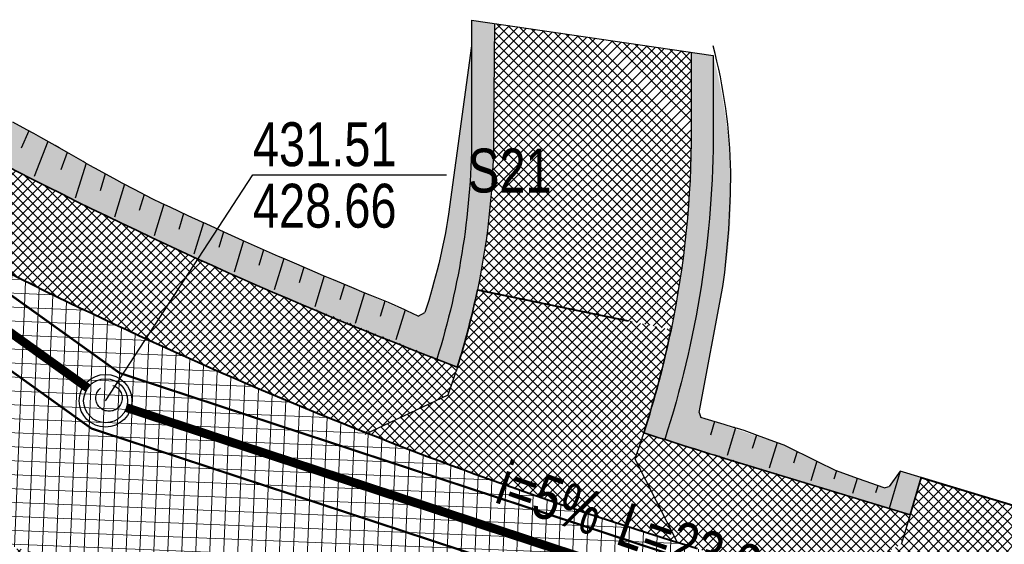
# Model space of a CAD drawing. Header units: metres. Extents: x 7331444 to 14836576, y 5479641 to 11132379.
# Tile 6 of 53: x 7417952 to 7417975, y 5566122 to 5566134. Entities that reach past the tile are written whole.
import ezdxf
from ezdxf.enums import TextEntityAlignment as Align

# ---------------------------------------------------------------- set-up
doc = ezdxf.new("R2010")
doc.units = ezdxf.units.M
for name, pattern in [('1.5_0.5', [2, 1.5, -0.5]), ('ACAD_ISO02W100', [15, 12, -3]), ('DASHED', [0.75, 0.5, -0.25])]:
    doc.linetypes.add(name, pattern=pattern)
for name, color, linetype, lineweight in [('$Koncepcja', 10, 'Continuous', 35), ('$Wymiarowanie', 7, 'Continuous', 9), ('projekt KS', 44, 'Continuous', 30)]:
    doc.layers.add(name, color=color, linetype=linetype, lineweight=lineweight)
for name, color, linetype in [('$ODNOŚNIKI', 7, 'Continuous'), ('$wysarzenie', 7, 'Continuous'), ('C-DROGI-KORYTARZE', 7, 'Continuous'), ('Zakres', 7, 'Continuous')]:
    doc.layers.add(name, color=color, linetype=linetype)

# ---------------------------------------------------------------- blocks, each defined once
blk = doc.blocks.new('droga Potiebni')
at = {"layer": '$Koncepcja', "lineweight": 9, "transparency": 33554610}
h = blk.add_hatch(dxfattribs=at)
h.set_pattern_fill('ANSI37', color=253, scale=0.05)
h.set_pattern_definition([(45, (0, 0), (-0.1122532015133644, 0.1122532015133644), []), (135, (0, 0), (-0.1122532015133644, -0.1122532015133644), [])])
h.paths.add_polyline_path([(7418342.136191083, 5566068.521620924), (7418341.406388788, 5566067.771159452), (7418358.945224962, 5566067.782246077), (7418358.944750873, 5566068.532245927)])
edge = h.paths.add_edge_path()
edge.add_line((7418225.188944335, 5566066.654371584), (7418224.479174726, 5566065.879449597))
edge.add_line((7418224.479174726, 5566065.879449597), (7418271.463018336, 5566067.499672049))
edge.add_arc((7418285.145300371, 5565670.735509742), 397.0000067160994, 90.03621774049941, 91.97504351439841, ccw=False)
edge.add_line((7418284.894349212, 5566067.735437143), (7418335.299169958, 5566067.767298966))
edge.add_line((7418335.299169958, 5566067.767298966), (7418334.523200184, 5566068.516808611))
edge.add_line((7418334.523200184, 5566068.516808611), (7418284.893875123, 5566068.485436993))
edge.add_arc((7418285.145300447, 5565670.735505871), 397.7500105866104, 90.03621775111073, 91.975043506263)
edge.add_line((7418271.437170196, 5566068.249226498), (7418225.188944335, 5566066.654371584))
h.paths.add_polyline_path([(7418186.852285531, 5566065.332344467), (7418186.135887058, 5566064.550185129), (7418218.406082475, 5566065.670021), (7418217.611284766, 5566066.393058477)])
edge = h.paths.add_edge_path()
edge.add_line((7418145.709186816, 5566065.964820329), (7418144.84892375, 5566065.31860538))
edge.add_arc((7418165.883506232, 5566226.955687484), 162.9999999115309, 262.5855022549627, 271.9750435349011)
edge.add_line((7418171.501168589, 5566064.052520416), (7418180.069423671, 5566064.347993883))
edge.add_line((7418180.069423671, 5566064.347993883), (7418179.274625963, 5566065.07103136))
edge.add_line((7418179.274625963, 5566065.07103136), (7418171.475320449, 5566064.802074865))
edge.add_arc((7418165.883506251, 5566226.955687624), 162.2500000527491, 262.8573018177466, 271.97504352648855, ccw=False)
edge = h.paths.add_edge_path()
edge.add_line((7418092.703852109, 5566079.447643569), (7418099.899301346, 5566077.302837))
edge.add_line((7418099.899301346, 5566077.302837), (7418098.952632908, 5566076.806415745))
edge.add_line((7418098.952632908, 5566076.806415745), (7418100.676673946, 5566076.293585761))
edge.add_line((7418100.676673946, 5566076.293585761), (7418100.151921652, 5566077.227536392))
edge.add_line((7418100.151921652, 5566077.227536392), (7418107.355813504, 5566075.080213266))
edge.add_line((7418107.355813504, 5566075.080213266), (7418106.414771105, 5566074.586742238))
edge.add_line((7418106.414771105, 5566074.586742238), (7418119.410269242, 5566070.721125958))
edge.add_arc((7418165.883502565, 5566226.955674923), 162.9999868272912, 253.4344634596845, 254.1244864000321)
edge.add_line((7418121.295153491, 5566070.172784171), (7418120.76378477, 5566071.105524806))
edge.add_arc((7418125.781728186, 5566090.312614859), 19.85175217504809, 251.929895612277, 255.35846495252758, ccw=False)
edge.add_line((7418119.624103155, 5566071.439996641), (7418092.703852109, 5566079.447643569))
h.paths.add_polyline_path([(7418085.553761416, 5566081.574496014), (7418084.601663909, 5566081.075227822), (7418093.231720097, 5566078.508147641), (7418092.703852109, 5566079.447643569)])
h.paths.add_polyline_path([(7417955.25261023, 5566119.894205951), (7417954.731849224, 5566120.837222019), (7417952.072061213, 5566121.648727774), (7417950.917479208, 5566121.21686165)])
h.paths.add_polyline_path([(7417973.248931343, 5566114.415681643), (7417972.71968353, 5566115.349103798), (7417961.914985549, 5566118.645635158), (7417960.986873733, 5566118.167611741)])
h.paths.add_polyline_path([(7418004.335007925, 5566104.951195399), (7418003.833081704, 5566105.882974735), (7418000.350337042, 5566106.918945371), (7417979.939159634, 5566113.14642961), (7417978.998199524, 5566112.661788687), (7418000.133984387, 5566106.200823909)])
h.paths.add_polyline_path([(7418034.141393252, 5566096.105240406), (7418033.627149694, 5566097.02048766), (7418011.033960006, 5566103.741015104), (7418010.106381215, 5566103.254604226)])
h.paths.add_polyline_path([(7418049.982115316, 5566091.373093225), (7418049.44811808, 5566092.323497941), (7418040.828027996, 5566094.878528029), (7418039.903389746, 5566094.393659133)])
h.paths.add_polyline_path([(7418056.655125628, 5566090.170629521), (7418055.730487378, 5566089.685760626), (7418078.880751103, 5566082.776959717), (7418078.352883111, 5566083.716455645)])
edge = h.paths.add_edge_path()
edge.add_line((7417934.69042922, 5566226.177766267), (7417935.405242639, 5566226.953943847))
edge.add_arc((7417338.293490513, 5566199.336974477), 597.7500661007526, 2.648095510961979, 3.15946188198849)
edge.add_line((7417935.134982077, 5566232.282011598), (7417934.182876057, 5566249.584045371))
edge.add_line((7417934.182876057, 5566249.584045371), (7417933.434009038, 5566249.542836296))
edge.add_line((7417933.434009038, 5566249.542836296), (7417934.38612207, 5566232.240675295))
edge.add_arc((7417321.434714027, 5566198.43656751), 613.8828441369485, 2.590062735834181, 3.1566493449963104, ccw=False)
edge = h.paths.add_edge_path()
edge.add_line((7417935.291440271, 5566199.782434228), (7417936.0442969, 5566200.525805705))
edge.add_arc((7417365.660591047, 5566199.484340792), 570.3846566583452, 0.1046163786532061, 2.007149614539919)
edge.add_line((7417935.695296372, 5566219.461609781), (7417934.929794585, 5566220.174430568))
edge.add_arc((7417344.818711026, 5566199.50978982), 590.4727921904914, 0.02645570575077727, 2.0055767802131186, ccw=False)
edge = h.paths.add_edge_path()
edge.add_line((7417934.64721982, 5566145.274781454), (7417935.404415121, 5566146.082126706))
edge.add_line((7417935.404415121, 5566146.082126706), (7417935.994058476, 5566191.644613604))
edge.add_arc((7417913.758307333, 5566192.052268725), 22.23948766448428, 358.9496958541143, 362.5098428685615)
edge.add_line((7417935.976460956, 5566193.026158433), (7417935.267433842, 5566193.752194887))
edge.add_arc((7417338.29364139, 5566199.336976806), 596.9999151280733, 359.2626479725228, 359.464004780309, ccw=False)
edge.add_line((7417935.244120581, 5566191.654265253), (7417934.64721982, 5566145.274781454))
edge = h.paths.add_edge_path()
edge.add_line((7417935.859142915, 5566138.591439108), (7417934.931456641, 5566139.461500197))
edge.add_arc((7417957.622651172, 5566143.217787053), 23.00000000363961, 189.3994690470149, 238.5827673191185)
edge.add_line((7417945.633525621, 5566123.589723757), (7417945.137462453, 5566124.800877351))
edge.add_arc((7417957.62166217, 5566143.21679123), 22.24862077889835, 191.9989567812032, 235.866544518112, ccw=False)
h = blk.add_hatch(dxfattribs=at)
h.set_pattern_fill('ANSI37', color=253, scale=0.05)
h.set_pattern_definition([(45, (7418366.502168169, 5566070.787023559), (-0.1122532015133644, 0.1122532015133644), []), (135, (7418366.502168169, 5566070.787023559), (-0.1122532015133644, -0.1122532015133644), [])])
edge = h.paths.add_edge_path()
edge.add_line((7418126.193701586, 5566076.50210066), (7418126.028718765, 5566075.88403812))
edge.add_line((7418126.028718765, 5566075.88403812), (7418127.091665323, 5566074.049652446))
edge.add_arc((7418205.227787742, 5566388.18051369), 323.7027210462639, 256.0318580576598, 256.5401508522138)
edge.add_line((7418129.88147859, 5566073.368847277), (7418131.634956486, 5566074.505029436))
edge.add_line((7418131.634956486, 5566074.505029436), (7418131.76408197, 5566075.142562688))
edge.add_arc((7418166.195316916, 5566228.307697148), 156.9874783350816, 255.23781033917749, 257.3306262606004, ccw=False)
h.paths.add_polyline_path([(7418104.420617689, 5566082.900360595), (7418104.23507018, 5566082.277434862), (7418105.244155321, 5566080.412292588), (7418119.886141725, 5566076.056915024), (7418121.688969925, 5566077.074645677), (7418121.860701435, 5566077.717990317)])
h.paths.add_polyline_path([(7418075.935844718, 5566091.373388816), (7418075.734598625, 5566090.696836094), (7418076.716432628, 5566088.898094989), (7418091.40253502, 5566084.529594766), (7418093.268481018, 5566085.539508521), (7418093.4540364, 5566086.162460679)])
h.paths.add_polyline_path([(7418036.681386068, 5566103.049945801), (7418036.493178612, 5566102.417226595), (7418037.506104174, 5566100.561525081), (7418069.616051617, 5566091.010160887), (7418071.421374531, 5566091.97983957), (7418071.622620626, 5566092.656392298)])
h.paths.add_polyline_path([(7418006.780740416, 5566111.944528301), (7418006.595310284, 5566111.321145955), (7418007.608235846, 5566109.465444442), (7418030.317462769, 5566102.699844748), (7418032.179954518, 5566103.70023007), (7418032.324180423, 5566104.346031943)])
h.paths.add_polyline_path([(7417977.523674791, 5566118.588184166), (7417978.066085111, 5566118.423066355), (7418000.419594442, 5566111.603764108), (7418002.28208619, 5566112.604149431), (7418002.467408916, 5566113.227170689), (7417976.684746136, 5566121.091984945), (7417976.490881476, 5566120.444608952)])
h.paths.add_polyline_path([(7417966.316046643, 5566124.275538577), (7417966.115415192, 5566123.679005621), (7417967.077260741, 5566121.776605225), (7417967.843322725, 5566121.541686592), (7417969.860948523, 5566120.926176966), (7417970.329594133, 5566120.783110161), (7417972.179284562, 5566121.73307414), (7417972.380658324, 5566122.405169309)])
edge = h.paths.add_edge_path()
edge.add_line((7417960.017704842, 5566124.260774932), (7417961.855259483, 5566125.128517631))
edge.add_line((7417961.855259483, 5566125.128517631), (7417962.070148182, 5566125.772379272))
edge.add_line((7417962.070148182, 5566125.772379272), (7417957.805658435, 5566127.502725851))
edge.add_arc((7417996.717851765, 5566217.282811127), 97.85000000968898, 242.1726807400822, 246.56728317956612, ccw=False)
edge.add_arc((7417957.625297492, 5566143.219720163), 14.10294496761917, 190.1287739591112, 242.1668389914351, ccw=False)
edge.add_arc((7418040.068907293, 5566157.937750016), 97.849999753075, 179.2629770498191, 190.1229322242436, ccw=False)
edge.add_line((7417942.227003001, 5566159.19640654), (7417942.647062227, 5566191.840309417))
edge.add_arc((7417338.299895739, 5566199.337098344), 604.3936626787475, 359.2892953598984, 360.8237091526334)
edge.add_line((7417942.631100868, 5566208.025826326), (7417940.481320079, 5566207.994917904))
edge.add_arc((7417338.293559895, 5566199.33697791), 602.2499966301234, -0.7106499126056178, 0.8237119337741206, ccw=False)
edge.add_line((7417940.497232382, 5566191.867353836), (7417940.077188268, 5566159.224636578))
edge.add_arc((7418040.068907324, 5566157.937750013), 99.99999978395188, 179.2626479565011, 190.1229322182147)
edge.add_arc((7417957.6231303, 5566143.218137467), 16.25053326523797, 190.1238515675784, 242.2371733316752)
edge.add_arc((7417995.526063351, 5566214.688358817), 97.14932553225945, 242.0909433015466, 248.5614657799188)
edge = h.paths.add_edge_path()
edge.add_line((7418315.601277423, 5566075.154849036), (7418315.6016883, 5566074.504849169))
edge.add_line((7418315.6016883, 5566074.504849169), (7418317.102636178, 5566073.005797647))
edge.add_line((7418317.102636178, 5566073.005797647), (7418360.357815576, 5566073.033140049))
edge.add_arc((7418360.354022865, 5566079.033138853), 6.000000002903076, 270.0362177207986, 360.4009435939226)
edge.add_line((7418366.353875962, 5566079.075125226), (7418366.279309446, 5566089.7306798))
edge.add_line((7418366.279309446, 5566089.7306798), (7418364.255086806, 5566089.7306798))
edge.add_line((7418364.255086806, 5566089.7306798), (7418364.351359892, 5566079.017410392))
edge.add_arc((7418360.551513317, 5566078.983263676), 3.799999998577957, -89.96378230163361, 0.5148655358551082, ccw=False)
edge.add_line((7418360.553915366, 5566075.183264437), (7418315.601277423, 5566075.154849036))
h.paths.add_polyline_path([(7418282.662164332, 5566075.127874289), (7418282.67155895, 5566074.477707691), (7418284.193110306, 5566072.984389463), (7418309.602637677, 5566073.001056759), (7418311.1016892, 5566074.502004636), (7418311.101278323, 5566075.152004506)])
edge = h.paths.add_edge_path()
edge.add_line((7418260.677983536, 5566074.532170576), (7418260.701322, 5566073.893972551))
edge.add_line((7418260.701322, 5566073.893972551), (7418262.25513735, 5566072.449791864))
edge.add_line((7418262.25513735, 5566072.449791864), (7418271.28208129, 5566072.746553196))
edge.add_arc((7418285.145299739, 5565670.735532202), 402.2499842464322, 91.20311347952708, 91.97504354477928, ccw=False)
edge.add_line((7418276.699358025, 5566072.896838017), (7418278.172028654, 5566074.412691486))
edge.add_line((7418278.172028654, 5566074.412691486), (7418278.159943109, 5566075.059325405))
edge.add_arc((7418281.852594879, 5565771.190614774), 303.891146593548, 90.69623143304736, 92.00735069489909)
edge.add_line((7418271.207983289, 5566074.895275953), (7418260.677983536, 5566074.532170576))
edge = h.paths.add_edge_path()
edge.add_line((7418217.669552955, 5566070.897742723), (7418219.095879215, 5566072.43410387))
edge.add_line((7418219.095879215, 5566072.43410387), (7418219.070972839, 5566073.104707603))
edge.add_line((7418219.070972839, 5566073.104707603), (7418171.246133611, 5566071.448124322))
edge.add_arc((7418165.884479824, 5566226.968010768), 155.6122823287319, 258.9910797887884, 271.97452889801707, ccw=False)
edge.add_line((7418136.168475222, 5566074.219388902), (7418136.039231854, 5566073.581273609))
edge.add_line((7418136.039231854, 5566073.581273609), (7418137.216103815, 5566071.836438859))
edge.add_arc((7418165.878521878, 5566226.640124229), 157.4347967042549, 259.5102875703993, 271.9808144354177)
edge.add_line((7418171.320231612, 5566069.299401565), (7418217.669552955, 5566070.897742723))
h.paths.add_polyline_path([(7418223.568588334, 5566073.252447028), (7418223.592778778, 5566072.601119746), (7418225.149713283, 5566071.155693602), (7418254.761198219, 5566072.176835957), (7418256.204327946, 5566073.72952056), (7418256.180453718, 5566074.382369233)])
h = blk.add_hatch(dxfattribs=at)
h.set_pattern_fill('ANSI37', color=253, scale=0.05)
h.set_pattern_definition([(45, (21.47018115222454, 18.6802784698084), (-0.1122532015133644, 0.1122532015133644), []), (135, (21.47018115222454, 18.6802784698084), (-0.1122532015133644, -0.1122532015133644), [])])
edge = h.paths.add_edge_path()
edge.add_line((7417967.396060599, 5566131.161396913), (7417967.393071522, 5566132.935301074))
edge.add_line((7417967.393071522, 5566132.935301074), (7417962.919932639, 5566133.594255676))
edge.add_line((7417962.919932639, 5566133.594255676), (7417962.896066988, 5566131.153814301))
edge.add_arc((7417945.146092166, 5566131.123905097), 17.75000002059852, -11.672200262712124, 0.09654489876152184, ccw=False)
edge.add_line((7417962.529041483, 5566127.532864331), (7417966.935935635, 5566126.622470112))
edge.add_arc((7417945.151755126, 5566131.123585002), 22.24433760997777, 348.3256561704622, 360.0973939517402)
h = blk.add_hatch(dxfattribs=at)
h.set_pattern_fill('ANSI37', color=253, scale=0.05)
h.set_pattern_definition([(45, (-62.05672414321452, 27.0962403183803), (-0.1122532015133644, 0.1122532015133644), []), (135, (-62.05672414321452, 27.0962403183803), (-0.1122532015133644, -0.1122532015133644), [])])
edge = h.paths.add_edge_path()
edge.add_arc((7417944.75143189, 5566131.220528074), 22.65600016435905, 340.5568815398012, 348.2904210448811)
edge.add_line((7417966.935935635, 5566126.622470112), (7417962.529041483, 5566127.532864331))
edge.add_arc((7417944.505834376, 5566131.287015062), 18.41004188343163, 340.4567463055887, 348.2337953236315, ccw=False)
edge.add_line((7417961.855259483, 5566125.128517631), (7417960.017704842, 5566124.260774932))
edge.add_arc((7417997.979915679, 5566220.677261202), 103.620790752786, 248.5088760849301, 252.6504550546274)
edge.add_line((7417967.080157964, 5566121.770874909), (7417966.115415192, 5566123.679005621))
h = blk.add_hatch(dxfattribs=at)
h.set_pattern_fill('ANSI37', color=253, scale=0.05)
h.set_pattern_definition([(45, (-59.66725185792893, 21.77925950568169), (-0.1122532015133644, 0.1122532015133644), []), (135, (-59.66725185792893, 21.77925950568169), (-0.1122532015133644, -0.1122532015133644), [])])
h.paths.add_polyline_path([(7417976.942361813, 5566121.952245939), (7417972.636044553, 5566123.257533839), (7417972.179284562, 5566121.73307414), (7417970.341825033, 5566120.779378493), (7417977.523674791, 5566118.588184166), (7417976.490881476, 5566120.444608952)])
at = {"layer": '$Wymiarowanie', "lineweight": 9, "ltscale": 5, "transparency": 33554585}
h = blk.add_hatch(dxfattribs=at)
h.set_pattern_fill('ANSI37', color=253, scale=0.09999999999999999, angle=42.69633868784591)
h.set_pattern_definition([(87.6963386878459, (0, 0), (-0.3172434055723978, 0.01276211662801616), []), (177.6963386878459, (0, 0), (-0.01276211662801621, -0.3172434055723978), [])])
edge = h.paths.add_edge_path()
edge.add_line((7417938.676078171, 5566249.83129981), (7417934.182876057, 5566249.584045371))
edge.add_line((7417934.182876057, 5566249.584045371), (7417935.134982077, 5566232.282011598))
edge.add_arc((7417338.293555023, 5566199.336977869), 597.7500015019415, -0.7373520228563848, 3.159461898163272, ccw=False)
edge.add_line((7417935.994058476, 5566191.644613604), (7417935.374493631, 5566143.504119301))
edge.add_arc((7417957.622651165, 5566143.217787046), 22.24999999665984, 179.2626479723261, 253.0329649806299)
edge.add_line((7417951.129623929, 5566121.93626696), (7418000.350337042, 5566106.918945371))
edge.add_line((7418000.350337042, 5566106.918945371), (7418119.624103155, 5566071.439996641))
edge.add_arc((7418165.958122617, 5566227.538543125), 162.8299652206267, 253.4677718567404, 271.9417351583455)
edge.add_line((7418171.475320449, 5566064.802074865), (7418271.437170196, 5566068.249226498))
edge.add_arc((7418285.145300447, 5565670.735505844), 397.7500106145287, 90.03621775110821, 91.97504350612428, ccw=False)
edge.add_line((7418284.893875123, 5566068.485436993), (7418360.509094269, 5566068.533234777))
edge.add_arc((7418360.51288698, 5566062.533235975), 6.000000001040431, 0.7307032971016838, 90.03621772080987, ccw=False)
edge.add_line((7418366.512399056, 5566062.609752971), (7418366.353875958, 5566079.075125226))
edge.add_arc((7418360.354022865, 5566079.033138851), 5.999999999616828, -89.9637822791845, 0.40094362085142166, ccw=False)
edge.add_line((7418360.357815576, 5566073.033140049), (7418284.89103059, 5566072.985436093))
edge.add_arc((7418285.145300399, 5565670.735508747), 402.2500077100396, 90.0362177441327, 91.97504351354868)
edge.add_line((7418271.28208136, 5566072.746553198), (7418171.320231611, 5566069.299401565))
edge.add_arc((7418165.883506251, 5566226.955687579), 157.7500000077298, 253.4344634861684, 271.975043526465, ccw=False)
edge.add_line((7418120.907106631, 5566075.753220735), (7418001.648452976, 5566111.227674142))
edge.add_line((7418001.648452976, 5566111.227674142), (7417967.535706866, 5566121.635529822))
edge.add_arc((7417996.717851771, 5566217.282811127), 100.0000000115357, 242.1726807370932, 253.0329649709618, ccw=False)
edge.add_arc((7417957.46412342, 5566143.101983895), 16.07381722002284, 189.8158901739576, 242.4797227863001, ccw=False)
edge.add_arc((7418040.068907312, 5566157.937750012), 99.99999977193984, 179.2626479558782, 190.1229322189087, ccw=False)
edge.add_line((7417940.077188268, 5566159.224636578), (7417940.493685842, 5566191.586703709))
edge.add_arc((7417338.293556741, 5566199.336977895), 602.2499997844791, 359.2626479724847, 362.9105970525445)
edge.add_arc((7417945.758903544, 5566230.222487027), 6.000000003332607, 93.1594619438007, 182.9105970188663, ccw=False)
edge.add_line((7417945.428213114, 5566236.213367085), (7417948.423650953, 5566236.378712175))
edge.add_line((7417948.423650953, 5566236.378712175), (7417948.203248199, 5566240.371590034))
edge.add_line((7417948.203248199, 5566240.371590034), (7417945.215805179, 5566240.20668625))
edge.add_arc((7417944.885114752, 5566246.197566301), 5.999999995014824, 183.1594619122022, 273.15946191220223, ccw=False)
edge.add_line((7417938.894234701, 5566245.866875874), (7417938.676078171, 5566249.83129981))
at = {"lineweight": 9, "transparency": 33554610}
h = blk.add_hatch(color=253, dxfattribs=at)
h.dxf.hatch_style = 1
edge = h.paths.add_edge_path()
edge.add_line((7417945.555308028, 5566138.779975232), (7417945.462340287, 5566139.209241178))
edge.add_line((7417945.462340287, 5566139.209241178), (7417945.377923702, 5566139.659848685))
edge.add_line((7417945.377923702, 5566139.659848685), (7417945.30476993, 5566140.13606762))
edge.add_line((7417945.30476993, 5566140.13606762), (7417945.243985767, 5566140.637992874))
edge.add_line((7417945.243985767, 5566140.637992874), (7417945.199608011, 5566141.137359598))
edge.add_line((7417945.199608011, 5566141.137359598), (7417945.176649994, 5566141.80895623))
edge.add_line((7417945.176649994, 5566141.80895623), (7417945.143825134, 5566142.182062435))
edge.add_line((7417945.143825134, 5566142.182062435), (7417944.835105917, 5566143.382361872))
edge.add_line((7417944.835105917, 5566143.382361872), (7417943.269674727, 5566143.636315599))
edge.add_arc((7418040.06890741, 5566157.937750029), 97.84999987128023, 188.4042676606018, 190.1229322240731)
edge.add_arc((7417957.62265116, 5566143.21778704), 14.09999999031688, 190.1229322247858, 242.1726807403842)
edge.add_arc((7417996.717851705, 5566217.282811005), 97.84999987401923, 242.1726807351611, 248.9690334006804)
edge.add_line((7417961.602180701, 5566125.950931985), (7417961.766209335, 5566126.505008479))
edge.add_arc((7417945.872867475, 5566131.085189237), 16.54014423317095, 343.92395175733, 362.683248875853)
edge.add_line((7417962.394877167, 5566131.859506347), (7417962.392816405, 5566133.08249082))
edge.add_line((7417962.392816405, 5566133.08249082), (7417961.871990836, 5566129.253337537))
edge.add_arc((7417947.227947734, 5566131.587898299), 14.82896396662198, 342.01751063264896, 350.942099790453, ccw=False)
edge.add_line((7417961.332530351, 5566127.009806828), (7417961.179197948, 5566126.927053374))
edge.add_line((7417961.179197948, 5566126.927053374), (7417959.497778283, 5566127.652464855))
edge.add_line((7417959.497778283, 5566127.652464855), (7417958.530067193, 5566128.062494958))
edge.add_line((7417958.530067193, 5566128.062494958), (7417957.587654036, 5566128.472826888))
edge.add_line((7417957.587654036, 5566128.472826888), (7417956.503318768, 5566128.959313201))
edge.add_line((7417956.503318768, 5566128.959313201), (7417955.232790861, 5566129.548654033))
edge.add_line((7417955.232790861, 5566129.548654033), (7417954.008547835, 5566130.194281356))
edge.add_line((7417954.008547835, 5566130.194281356), (7417952.597361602, 5566130.988880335))
edge.add_line((7417952.597361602, 5566130.988880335), (7417951.735250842, 5566131.462237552))
edge.add_line((7417951.735250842, 5566131.462237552), (7417950.522529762, 5566132.185635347))
edge.add_line((7417950.522529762, 5566132.185635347), (7417949.952797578, 5566132.596211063))
edge.add_line((7417949.952797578, 5566132.596211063), (7417949.128698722, 5566133.232527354))
edge.add_line((7417949.128698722, 5566133.232527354), (7417948.400951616, 5566133.798824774))
edge.add_line((7417948.400951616, 5566133.798824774), (7417947.828694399, 5566134.337440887))
edge.add_line((7417947.828694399, 5566134.337440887), (7417947.328085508, 5566134.868175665))
edge.add_line((7417947.328085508, 5566134.868175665), (7417946.663370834, 5566135.666225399))
edge.add_line((7417946.663370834, 5566135.666225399), (7417946.632722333, 5566135.719312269))
edge.add_line((7417946.632722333, 5566135.719312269), (7417946.575887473, 5566135.828333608))
edge.add_line((7417946.575887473, 5566135.828333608), (7417946.398714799, 5566136.221237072))
edge.add_line((7417946.398714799, 5566136.221237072), (7417946.103164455, 5566136.956878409))
edge.add_line((7417946.103164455, 5566136.956878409), (7417945.868100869, 5566137.640049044))
edge.add_line((7417945.868100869, 5566137.640049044), (7417945.653618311, 5566138.38138529))
edge.add_line((7417945.653618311, 5566138.38138529), (7417945.555308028, 5566138.779975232))
h = blk.add_hatch(color=253, dxfattribs=at)
h.dxf.hatch_style = 1
edge = h.paths.add_edge_path()
edge.add_line((7417962.896066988, 5566131.153814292), (7417962.919932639, 5566133.594255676))
edge.add_line((7417962.919932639, 5566133.594255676), (7417962.394531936, 5566133.671654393))
edge.add_line((7417962.394531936, 5566133.671654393), (7417962.392816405, 5566133.08249082))
edge.add_line((7417962.392816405, 5566133.08249082), (7417962.396067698, 5566131.152971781))
edge.add_arc((7417945.146092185, 5566131.123905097), 17.25000000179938, -17.45054589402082, 0.09654487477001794, ccw=False)
edge.add_arc((7417996.71785171, 5566217.282811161), 97.85000002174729, 248.9690334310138, 249.2623189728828)
edge.add_arc((7417945.146092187, 5566131.123905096), 17.75000000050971, 342.4526168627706, 348.3277997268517)
edge.add_arc((7417945.146092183, 5566131.123905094), 17.75000000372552, 348.3277997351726, 360.096544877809)
h = blk.add_hatch(color=253, dxfattribs=at)
h.dxf.hatch_style = 1
edge = h.paths.add_edge_path()
edge.add_line((7417967.896059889, 5566131.162239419), (7417967.893196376, 5566132.861625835))
edge.add_line((7417967.893196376, 5566132.861625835), (7417967.393071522, 5566132.935301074))
edge.add_line((7417967.393071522, 5566132.935301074), (7417967.396060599, 5566131.161396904))
edge.add_arc((7417945.146092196, 5566131.123905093), 22.24999999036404, -11.672200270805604, 0.09654487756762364, ccw=False)
edge.add_arc((7417945.158704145, 5566131.120528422), 22.2369657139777, 342.07216123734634, 348.3297458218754, ccw=False)
edge.add_arc((7417996.717851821, 5566217.282811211), 97.85000010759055, 251.8986384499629, 252.1914095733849)
edge.add_arc((7417945.146092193, 5566131.123905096), 22.74999999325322, 342.0732508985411, 360.0965448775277)
h = blk.add_hatch(color=253, dxfattribs=at)
h.dxf.hatch_style = 1
edge = h.paths.add_edge_path()
edge.add_line((7417967.626783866, 5566124.622119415), (7417967.578016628, 5566124.735411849))
edge.add_line((7417967.578016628, 5566124.735411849), (7417968.117596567, 5566127.601733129))
edge.add_arc((7417956.057071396, 5566129.721934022), 12.24546933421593, 350.0294676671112, 374.8563323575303)
edge.add_line((7417967.893196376, 5566132.861625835), (7417967.896059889, 5566131.162239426))
edge.add_arc((7417945.14609218, 5566131.123905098), 22.7500000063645, -17.9267490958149, 0.09654488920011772, ccw=False)
edge.add_line((7417966.791598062, 5566124.121435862), (7417967.270213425, 5566123.969044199))
edge.add_arc((7417996.717851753, 5566217.282811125), 97.85000000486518, 252.4855247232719, 253.0329649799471)
edge.add_line((7417968.16312298, 5566123.69194637), (7417971.901695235, 5566122.548676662))
edge.add_line((7417971.901695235, 5566122.548676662), (7417972.156586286, 5566123.401189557))
edge.add_line((7417972.156586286, 5566123.401189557), (7417971.906665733, 5566123.052337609))
edge.add_line((7417971.906665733, 5566123.052337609), (7417971.800641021, 5566123.022878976))
edge.add_line((7417971.800641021, 5566123.022878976), (7417971.676597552, 5566123.058271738))
edge.add_line((7417971.676597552, 5566123.058271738), (7417970.682300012, 5566123.415200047))
edge.add_line((7417970.682300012, 5566123.415200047), (7417969.510866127, 5566123.991410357))
edge.add_line((7417969.510866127, 5566123.991410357), (7417967.626783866, 5566124.622119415))
h = blk.add_hatch(color=253, dxfattribs=at)
h.dxf.hatch_style = 1
h.paths.add_polyline_path([(7417972.636044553, 5566123.257533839), (7417972.157081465, 5566123.401041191), (7417971.902415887, 5566122.551081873), (7417972.380658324, 5566122.405169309)])
at = {"layer": '$Koncepcja', "color": 253, "lineweight": 35, "ltscale": 7, "flags": 128}
for points in [[(7417942.631100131, 5566208.025877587, -0.006811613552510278), (7417942.643507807, 5566191.559035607), (7417942.227003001, 5566159.19640654, 0.0474209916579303), (7417943.742147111, 5566140.739560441, 0.2310968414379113), (7417951.040653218, 5566130.748332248, 0.03094425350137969), (7417962.070148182, 5566125.772379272, 0.03094425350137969)], [(7417962.529041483, 5566127.532864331, -0.02564093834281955), (7417962.070148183, 5566125.772379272, -0.02564093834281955)], [(7417966.935935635, 5566126.622470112, -0.02731061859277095), (7417966.315952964, 5566124.275569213, -0.02731061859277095)], [(7417966.31594848, 5566124.275570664, 0.004949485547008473), (7417968.163122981, 5566123.69194637), (7417972.380658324, 5566122.405169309)]]:
    blk.add_lwpolyline(points, format="xyb", dxfattribs=at)
at = {"layer": '$Koncepcja', "color": 253, "linetype": 'DASHED', "lineweight": 40, "ltscale": 7, "flags": 128}
for points in [[(7417962.529041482, 5566127.532864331), (7417966.935986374, 5566126.62245963)], [(7417972.636044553, 5566123.257533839), (7417976.942361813, 5566121.952245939)]]:
    blk.add_lwpolyline(points, dxfattribs=at)
at = {"layer": '$Koncepcja', "color": 253, "lineweight": 35, "ltscale": 7, "flags": 128}
blk.add_lwpolyline([(7417972.636044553, 5566123.257533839), (7417972.380660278, 5566122.40517583)], dxfattribs=at)
at = {"layer": '$Koncepcja', "color": 253, "lineweight": 40, "extrusion": (0, 0, -1)}
blk.add_arc((-7417996.717851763, 5566217.282811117), 100, 286.9670350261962, 297.8273192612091, dxfattribs=at)
at = {"color": 253, "lineweight": 25, "flags": 128}
for points in [[(7417962.394531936, 5566133.671654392), (7417962.396067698, 5566131.152971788, -0.0767135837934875), (7417961.602180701, 5566125.950931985, -0.0767135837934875)], [(7417962.919932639, 5566133.594255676), (7417962.896066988, 5566131.153814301, -0.05139602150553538), (7417962.529041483, 5566127.532864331, -0.05139602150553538)], [(7417967.393071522, 5566132.935301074), (7417967.396060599, 5566131.161396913, -0.05139602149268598), (7417966.935986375, 5566126.62245963)], [(7417967.893196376, 5566132.861625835), (7417967.896059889, 5566131.162239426, -0.07880397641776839), (7417966.791598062, 5566124.121435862)], [(7417962.070148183, 5566125.772379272, -0.005615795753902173), (7417961.945677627, 5566125.393597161), (7417961.855259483, 5566125.128517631)], [(7417966.316046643, 5566124.275538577, -0.003722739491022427), (7417966.204727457, 5566123.940843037), (7417966.115415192, 5566123.679005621)]]:
    blk.add_lwpolyline(points, format="xyb", dxfattribs=at)
for points in [[(7417962.394531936, 5566133.671654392), (7417967.893196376, 5566132.861625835)], [(7417961.855259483, 5566125.128517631), (7417959.967089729, 5566124.236873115)], [(7417966.115415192, 5566123.679005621), (7417967.080157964, 5566121.770874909)], [(7417972.157081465, 5566123.401041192), (7417971.902415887, 5566122.551081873)], [(7417972.636044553, 5566123.257533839), (7417972.157081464, 5566123.401041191)], [(7417972.380660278, 5566122.40517583), (7417972.179284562, 5566121.73307414)]]:
    blk.add_lwpolyline(points, dxfattribs=at)
at = {"layer": 'C-DROGI-KORYTARZE', "color": 253, "linetype": 'Continuous', "lineweight": -3}
for p, q in [((7417952.267786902, 5566131.171796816, 432.3175024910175), (7417951.947165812, 5566131.347624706, 432.3376378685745)), ((7417952.310380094, 5566131.148349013, 432.3148105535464), (7417952.13563831, 5566130.751337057, 432.0256278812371)), ((7417952.423619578, 5566131.086010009, 432.3076536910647), (7417952.267786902, 5566131.171796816, 432.3175024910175)), ((7417952.588337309, 5566130.993944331, 432.2969800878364), (7417952.423619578, 5566131.086010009, 432.3076536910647)), ((7417952.747085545, 5566130.904862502, 432.2866263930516), (7417952.431395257, 5566130.107607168, 431.7149196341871)), ((7417952.90907441, 5566130.813962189, 432.2760613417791), (7417952.588337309, 5566130.993944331, 432.2969800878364)), ((7417953.005809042, 5566130.758631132, 432.269553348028), (7417952.90907441, 5566130.813962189, 432.2760613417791)), ((7417953.230264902, 5566130.631776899, 432.2547433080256), (7417953.005809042, 5566130.758631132, 432.269553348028)), ((7417953.182370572, 5566130.65884502, 432.2579034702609), (7417953.041544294, 5566130.260530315, 431.9762444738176)), ((7417953.552180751, 5566130.4473474, 432.2330294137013), (7417953.230264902, 5566130.631776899, 432.2547433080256)), ((7417953.596008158, 5566130.421843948, 432.2299983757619), (7417953.552180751, 5566130.4473474, 432.2330294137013)), ((7417953.61622278, 5566130.410309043, 432.2286436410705), (7417953.368569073, 5566129.618626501, 431.6756315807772)), ((7417953.700411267, 5566130.362269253, 432.2230015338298), (7417953.596008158, 5566130.421843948, 432.2299983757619)), ((7417953.916503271, 5566130.243995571, 432.2094744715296), (7417953.700411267, 5566130.362269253, 432.2230015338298)), ((7417954.317052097, 5566130.027655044, 432.1849493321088), (7417953.916503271, 5566130.243995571, 432.2094744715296)), ((7417954.054402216, 5566130.169514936, 432.2010310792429), (7417953.936565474, 5566129.783293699, 431.9318328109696)), ((7417954.440663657, 5566129.960772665, 432.1773582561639), (7417954.317052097, 5566130.027655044, 432.1849493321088)), ((7417954.494515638, 5566129.932242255, 432.1741663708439), (7417954.265535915, 5566129.181739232, 431.6510617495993)), ((7417954.71864874, 5566129.813498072, 432.1608816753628), (7417954.440663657, 5566129.960772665, 432.1773582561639)), ((7417955.121280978, 5566129.601531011, 432.1372722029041), (7417954.71864874, 5566129.813498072, 432.1608816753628)), ((7417954.936640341, 5566129.698735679, 432.1480991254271), (7417954.825378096, 5566129.33406299, 431.8939203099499)), ((7417955.344300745, 5566129.495777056, 432.1307067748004), (7417955.121280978, 5566129.601531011, 432.1372722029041)), ((7417955.384571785, 5566129.476814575, 432.1296160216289), (7417955.16525527, 5566128.757983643, 431.6285870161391)), ((7417955.529994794, 5566129.408339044, 432.125677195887), (7417955.344300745, 5566129.495777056, 432.1307067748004)), ((7417955.939819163, 5566129.217675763, 432.1147691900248), (7417955.529994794, 5566129.408339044, 432.125677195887)), ((7417955.837597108, 5566129.265232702, 432.1174899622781), (7417955.728208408, 5566128.906700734, 431.8675912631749)), ((7417956.25988163, 5566129.069928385, 432.1063464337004), (7417955.939819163, 5566129.217675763, 432.1147691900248)), ((7417956.291513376, 5566129.055569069, 432.1055341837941), (7417956.073294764, 5566128.340336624, 431.6070133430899)), ((7417956.350509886, 5566129.028787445, 432.1040192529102), (7417956.25988163, 5566129.069928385, 432.1063464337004)), ((7417956.762054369, 5566128.841679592, 432.0934276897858), (7417956.350509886, 5566129.028787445, 432.1040192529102)), ((7417956.746694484, 5566128.848662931, 432.0938229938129), (7417956.637868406, 5566128.491975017, 431.8452096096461)), ((7417957.17443998, 5566128.656357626, 432.0829947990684), (7417956.762054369, 5566128.841679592, 432.0934276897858)), ((7417957.202775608, 5566128.643749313, 432.0822883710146), (7417956.985724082, 5566127.932342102, 431.5864337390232)), ((7417957.1786329, 5566128.65447096, 432.0828885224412), (7417957.17443998, 5566128.656357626, 432.0829947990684)), ((7417957.587654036, 5566128.472826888, 432.0727208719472), (7417957.1786329, 5566128.65447096, 432.0828885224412)), ((7417957.65987812, 5566128.441124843, 432.0709564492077), (7417957.551664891, 5566128.086445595, 431.8237431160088)), ((7417958.001683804, 5566128.29109263, 432.0626061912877), (7417957.587654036, 5566128.472826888, 432.0727208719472)), ((7417958.117734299, 5566128.240208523, 432.0597756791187), (7417957.901970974, 5566127.533023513, 431.5668639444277)), ((7417958.100075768, 5566128.247835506, 432.0601967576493), (7417958.001683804, 5566128.29109263, 432.0626061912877)), ((7417958.416516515, 5566128.111160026, 432.0526510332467), (7417958.100075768, 5566128.247835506, 432.0601967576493)), ((7417958.83213935, 5566127.933034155, 432.0428556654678), (7417958.416516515, 5566128.111160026, 432.0526510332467)), ((7417958.576943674, 5566128.042404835, 432.0488700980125), (7417958.469393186, 5566127.689897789, 431.8031708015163)), ((7417959.036915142, 5566127.846382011, 432.0381218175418), (7417958.822499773, 5566127.143615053, 431.5482894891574)), ((7417959.024681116, 5566127.851565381, 432.0384051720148), (7417958.83213935, 5566127.933034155, 432.0428556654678)), ((7417959.248539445, 5566127.756720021, 432.0332203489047), (7417959.024681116, 5566127.851565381, 432.0384051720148)), ((7417959.665703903, 5566127.582222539, 432.0237453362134), (7417959.248539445, 5566127.756720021, 432.0332203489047)), ((7417959.497778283, 5566127.652464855, 432.0275594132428), (7417959.39094097, 5566127.302295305, 431.7834893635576)), ((7417959.951721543, 5566127.463276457, 432.017306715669), (7417959.665703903, 5566127.582222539, 432.0237453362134)), ((7417959.959325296, 5566127.460179, 432.0171409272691), (7417959.746420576, 5566126.762363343, 431.5307596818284)), ((7417960.083619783, 5566127.409546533, 432.0144308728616), (7417959.951721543, 5566127.463276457, 432.017306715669)), ((7417960.502274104, 5566127.238696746, 432.0052771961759), (7417960.083619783, 5566127.409546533, 432.0144308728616)), ((7417960.422292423, 5566127.271336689, 432.0070259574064), (7417960.316219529, 5566126.923672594, 431.7647022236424)), ((7417960.877795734, 5566127.07182061, 431.9876155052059), (7417960.502274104, 5566127.238696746, 432.0052771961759)), ((7417960.880215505, 5566127.070659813, 431.987439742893), (7417960.67308821, 5566126.391780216, 431.5142570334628)), ((7417960.916624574, 5566127.05319388, 431.9847951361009), (7417960.877795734, 5566127.07182061, 431.9876155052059)), ((7417961.179197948, 5566126.927053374, 431.9656984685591), (7417960.916624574, 5566127.05319388, 431.9847951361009)), ((7417967.712772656, 5566124.595300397, 431.8585818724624), (7417967.616056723, 5566124.6254651, 431.8592975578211)), ((7417968.144168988, 5566124.463619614, 431.8558231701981), (7417967.712772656, 5566124.595300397, 431.8585818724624)), ((7417967.928745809, 5566124.529376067, 431.8572007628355), (7417967.833724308, 5566124.217933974, 431.6401239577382)), ((7417968.360135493, 5566124.398770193, 431.8546043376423), (7417968.144168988, 5566124.463619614, 431.8558231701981)), ((7417968.407325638, 5566124.384600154, 431.854338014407), (7417968.216523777, 5566123.759228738, 431.418450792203)), ((7417968.373632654, 5566124.394717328, 431.8545281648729), (7417968.360135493, 5566124.398770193, 431.8546043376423)), ((7417968.377006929, 5566124.393704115, 431.8545091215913), (7417968.373632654, 5566124.394717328, 431.8545281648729)), ((7417968.378343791, 5566124.393302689, 431.8545015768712), (7417968.377006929, 5566124.393704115, 431.8545091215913)), ((7417968.380754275, 5566124.39257888, 431.8544879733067), (7417968.378343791, 5566124.393302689, 431.8545015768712)), ((7417968.39039622, 5566124.389683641, 431.8544335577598), (7417968.380754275, 5566124.39257888, 431.8544879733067)), ((7417968.409680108, 5566124.383893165, 431.8543247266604), (7417968.39039622, 5566124.389683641, 431.8544335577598)), ((7417968.420754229, 5566124.38056788, 431.8542622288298), (7417968.409680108, 5566124.383893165, 431.8543247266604)), ((7417968.448247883, 5566124.372312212, 431.8541070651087), (7417968.420754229, 5566124.38056788, 431.8542622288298)), ((7417968.6021386, 5566124.324741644, 431.8521416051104), (7417968.448247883, 5566124.372312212, 431.8541070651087)), ((7417968.905280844, 5566124.21439512, 431.8377752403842), (7417968.6021386, 5566124.324741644, 431.8521416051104)), ((7417968.880469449, 5566124.223426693, 431.8389510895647), (7417968.787424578, 5566123.918463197, 431.626389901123)), ((7417969.364555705, 5566124.04721491, 431.8160095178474), (7417968.905280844, 5566124.21439512, 431.8377752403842)), ((7417969.350309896, 5566124.052400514, 431.8166846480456), (7417969.17194536, 5566123.467793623, 431.4092105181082)), ((7417969.510866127, 5566123.991410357, 431.8074451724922), (7417969.364555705, 5566124.04721491, 431.8160095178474)), ((7417970.277921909, 5566123.614107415, 431.708283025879), (7417969.510866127, 5566123.991410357, 431.8074451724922)), ((7417969.805410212, 5566123.846528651, 431.7693675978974), (7417969.725581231, 5566123.584881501, 431.5869981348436)), ((7417970.254070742, 5566123.625839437, 431.7113664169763), (7417970.117803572, 5566123.179210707, 431.4000638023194)), ((7417970.682300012, 5566123.415200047, 431.6560065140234), (7417970.277921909, 5566123.614107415, 431.708283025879)), ((7417970.703705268, 5566123.407437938, 431.6550110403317), (7417970.646906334, 5566123.22127398, 431.525253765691)), ((7417971.204921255, 5566123.225683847, 431.631701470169), (7417970.682300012, 5566123.415200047, 431.6560065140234)), ((7417971.173754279, 5566123.236985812, 431.6331509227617), (7417971.067703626, 5566122.889394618, 431.3908780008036)), ((7417971.786996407, 5566123.019087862, 431.6075000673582), (7417971.204921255, 5566123.225683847, 431.631701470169)), ((7417971.644878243, 5566123.069529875, 431.6134090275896), (7417971.595162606, 5566122.906582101, 431.4998335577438))]:
    blk.add_line(p, q, dxfattribs=at)
at = {"layer": 'C-DROGI-KORYTARZE', "color": 253, "linetype": 'Continuous', "lineweight": -3, "flags": 128}
blk.add_lwpolyline([(7417962.392816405, 5566133.08249082), (7417961.871990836, 5566129.253337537, -0.03896056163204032), (7417961.332530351, 5566127.009806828, -0.03896056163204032)], format="xyb", dxfattribs=at)
at = {"layer": 'C-DROGI-KORYTARZE', "color": 253, "linetype": 'Continuous', "lineweight": -3, "elevation": 431.1318637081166, "flags": 128}
blk.add_lwpolyline([(7417967.578016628, 5566124.73541185), (7417968.117596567, 5566127.601733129, 0.03323082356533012), (7417968.295342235, 5566130.205625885, 0.06194306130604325), (7417967.892815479, 5566133.08767412)], format="xyb", dxfattribs=at)
at = {"layer": 'C-DROGI-KORYTARZE', "color": 253, "linetype": 'Continuous', "lineweight": -3, "flags": 128}
for points in [[(7417961.179197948, 5566126.927053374), (7417961.332530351, 5566127.009806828)], [(7417967.578016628, 5566124.735411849), (7417967.616056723, 5566124.6254651)], [(7417972.15751385, 5566123.402484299), (7417971.906665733, 5566123.052337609)]]:
    blk.add_lwpolyline(points, dxfattribs=at)
at = {"layer": 'C-DROGI-KORYTARZE', "color": 253, "linetype": 'Continuous', "lineweight": -3, "elevation": 431.6075000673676, "flags": 128}
blk.add_lwpolyline([(7417971.786996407, 5566123.019087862), (7417971.906665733, 5566123.052337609)], dxfattribs=at)
blk = doc.blocks.new('P. KS')
at = {"layer": 'projekt KS', "color": 7, "const_width": 0.2, "elevation": 3856.500000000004}
blk.add_lwpolyline([(7417953.654115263, 5566125.29479026), (7417940.745378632, 5566134.548626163)], dxfattribs=at)
at = {"layer": 'projekt KS', "color": 7, "const_width": 0.2}
blk.add_lwpolyline([(7417976.346402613, 5566117.67258447), (7417954.535448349, 5566124.84723947)], dxfattribs=at)
at = {"layer": 'projekt KS', "color": 7}
for radius in [0.6, 0.5]:
    blk.add_circle((7417954.060485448, 5566125.003477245), radius, dxfattribs=at)
at = {"layer": 'projekt KS', "color": 7, "linetype": 'ACAD_ISO02W100', "ltscale": 0.1}
blk.add_circle((7417954.13939288, 5566125.06511269), 0.3, dxfattribs=at)

msp = doc.modelspace()

# ---------------------------------------------------------------- linework, layer by layer
at = {"layer": '$ODNOŚNIKI'}
msp.add_lwpolyline([(7417954.060485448, 5566125.003477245), (7417957.414373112, 5566130.144444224), (7417961.824373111, 5566130.144444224)], dxfattribs=at)
at = {"color": 6, "lineweight": 50}
msp.add_circle((7417939.891438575, 5566137.207564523), 86496.15429247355, dxfattribs=at)
at = {"layer": 'Zakres', "color": 6, "linetype": '1.5_0.5', "lineweight": 20, "const_width": 0.05, "flags": 128}
for points in [[(7417937.500490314, 5566154.899011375), (7417937.659610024, 5566153.196288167), (7417939.728583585, 5566135.339411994), (7417940.223329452, 5566134.061581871), (7417953.739759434, 5566124.372111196), (7417976.604158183, 5566116.843827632), (7418004.812994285, 5566108.161231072), (7418024.84295213, 5566102.104355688), (7418051.124584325, 5566094.678254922), (7418081.215208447, 5566085.666776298), (7418101.849671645, 5566079.488985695), (7418129.646319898, 5566071.508714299), (7418144.344585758, 5566068.6515903), (7418174.563002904, 5566067.582090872), (7418231.793475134, 5566069.617022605), (7418283.354532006, 5566070.198013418), (7418333.348019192, 5566070.932086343), (7418364.444662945, 5566071.454632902), (7418364.514297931, 5566054.916116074), (7418365.019738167, 5566023.119044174), (7418365.138877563, 5566015.728855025), (7418365.470040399, 5565991.842233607), (7418365.692680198, 5565965.102580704), (7418365.973099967, 5565947.289874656), (7418359.871814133, 5565947.320248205)], [(7417938.889114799, 5566155.0526605), (7417939.04462817, 5566153.327205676), (7417940.657164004, 5566136.152168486), (7417941.267427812, 5566135.035670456), (7417954.381211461, 5566125.634843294), (7417977.029041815, 5566118.177866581), (7418005.221533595, 5566109.500300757), (7418025.235936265, 5566103.448129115), (7418051.515769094, 5566096.022536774), (7418081.616853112, 5566087.007925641), (7418102.243616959, 5566080.832440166), (7418129.973680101, 5566072.871285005), (7418144.503889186, 5566070.046828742), (7418174.562887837, 5566068.982971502), (7418231.760709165, 5566071.016742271), (7418283.336367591, 5566071.597897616), (7418333.325980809, 5566072.331913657), (7418365.838681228, 5566072.878255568), (7418365.914251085, 5566054.930189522), (7418366.419561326, 5566023.141295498), (7418366.538721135, 5566015.749842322), (7418366.869959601, 5565991.857765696), (7418367.092588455, 5565965.119427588), (7418367.395424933, 5565945.882776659), (7418359.916515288, 5565945.920008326)]]:
    msp.add_lwpolyline(points, dxfattribs=at)

# ---------------------------------------------------------------- block references
at = {"layer": '$wysarzenie'}
msp.add_blockref('droga Potiebni', (0, 0), dxfattribs=at)
msp.add_blockref('P. KS', (0, 0))

# ---------------------------------------------------------------- texts
at = {"layer": '$ODNOŚNIKI', "width": 0.8}
for s, p in [('431.51', (7417957.414373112, 5566130.344444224)), ('S21', (7417962.314373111, 5566129.744444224)), ('428.66', (7417957.414373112, 5566128.944444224))]:
    msp.add_text(s, height=1, dxfattribs=at).set_placement(p)
msp.add_text('i=5%', height=1, rotation=-19, dxfattribs=at).set_placement((7417965.1606, 5566121.9195), align=Align.RIGHT)
msp.add_text('L=23.88m', height=1, rotation=-19, dxfattribs=at).set_placement((7417965.6333, 5566121.7567))

doc.saveas('drawing.dxf')
